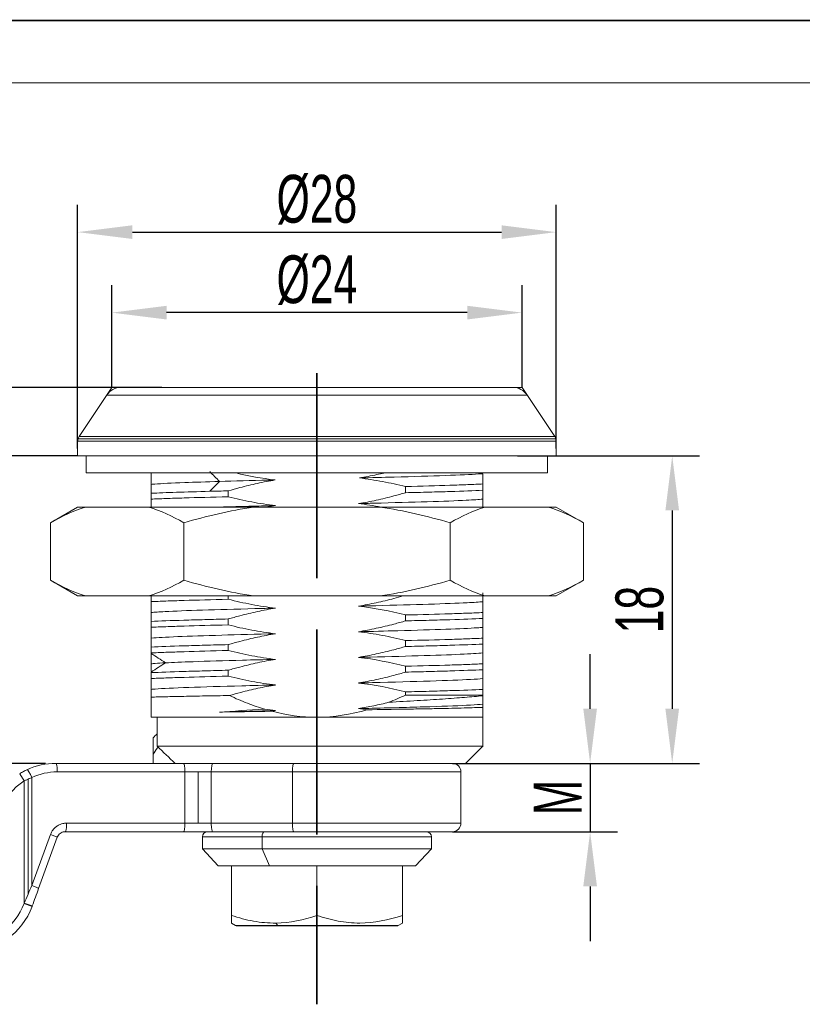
# Model space of a CAD drawing. Header units: inches. Extents: x 186244 to 186461, y 128592 to 128745.
# Tile 3 of 5: x 186302 to 186348, y 128688 to 128745. Entities that reach past the tile are written whole.
import ezdxf

# ---------------------------------------------------------------- set-up
doc = ezdxf.new("R2010")
doc.units = ezdxf.units.IN
doc.linetypes.add('ACAD_ISO02W100', pattern=[15, 12, -3])
for name, color, linetype, lineweight in [('1', 7, 'Continuous', 18), ('实线层', 7, 'Continuous', 25), ('尺寸线层', 3, 'Continuous', 18), ('粗实线层', 7, 'Continuous', 35)]:
    doc.layers.add(name, color=color, linetype=linetype, lineweight=lineweight)
doc.styles.add('标准', font='txt', dxfattribs={"width": 0.667})
doc.dimstyles.new('对齐', dxfattribs={"dimtxt": 3, "dimasz": 2.5, "dimexe": 1.25, "dimexo": 0.625, "dimtad": 1, "dimdsep": 46, "dimtxsty": '标准', "dimcen": 2.5, "dimclrd": 3, "dimclre": 3, "dimclrt": 3, "dimadec": 0, "dimazin": 0, "dimtfac": 1, "dimtmove": 0, "dimatfit": 3, "dimfxl": 1, "dimarcsym": 0})
doc.dimstyles.new('标准', dxfattribs={"dimscale": 0.8, "dimtxt": 3.5, "dimasz": 4, "dimexe": 2, "dimexo": 0, "dimtad": 1, "dimdec": 1, "dimdsep": 46, "dimtxsty": '标准', "dimblk": '_CAXARROW', "dimcen": 0, "dimdle": 8, "dimazin": 2, "dimtfac": 0.707107, "dimtmove": 0, "dimatfit": 3, "dimfxl": 1, "dimtolj": 1, "dimarcsym": 1})

# ---------------------------------------------------------------- blocks, each defined once
blk = doc.blocks.new('_CAXARROW')
blk.add_hatch(color=0).paths.add_polyline_path([(0, 0), (-1, 0.125), (-1, -0.125)], flags=0)
blk = doc.blocks.new('*D10')
at = {"layer": 'Defpoints', "color": 0, "transparency": 16777216}
for p in [(186333.301, 128732.848), (186305.301, 128720.181), (186333.301, 128720.181)]:
    blk.add_point(p, dxfattribs=at)
at = {"layer": '尺寸线层', "color": 0, "linetype": 'Continuous', "lineweight": -2, "transparency": 16777216}
for p, q in [((186305.301, 128720.181), (186305.301, 128734.448)), ((186333.301, 128720.181), (186333.301, 128734.448)), ((186308.501, 128732.848), (186330.101, 128732.848))]:
    blk.add_line(p, q, dxfattribs=at)
at = {"layer": '尺寸线层', "color": 0, "lineweight": -2, "transparency": 16777216, "xscale": 3.2, "yscale": 3.2, "zscale": 3.2, "rotation": 180}
blk.add_blockref('_CAXARROW', (186305.301, 128732.848), dxfattribs=at)
at = {"layer": '尺寸线层', "color": 0, "lineweight": -2, "transparency": 16777216, "xscale": 3.2, "yscale": 3.2, "zscale": 3.2}
blk.add_blockref('_CAXARROW', (186333.301, 128732.848), dxfattribs=at)
at = {"layer": '尺寸线层', "color": 0, "transparency": 16777216, "insert": (186319.301, 128734.748), "char_height": 2.8, "width": 8.83928, "attachment_point": 5, "style": '标准'}
blk.add_mtext('\\A1;%%C28', dxfattribs=at)
blk = doc.blocks.new('*D11')
at = {"layer": 'Defpoints', "color": 0, "transparency": 16777216}
for p in [(186307.301, 128728.137), (186307.301, 128723.757), (186331.301, 128723.757)]:
    blk.add_point(p, dxfattribs=at)
at = {"layer": '尺寸线层', "color": 0, "linetype": 'Continuous', "lineweight": -2, "transparency": 16777216}
for p, q in [((186307.301, 128723.757), (186307.301, 128729.737)), ((186331.301, 128723.757), (186331.301, 128729.737)), ((186328.101, 128728.137), (186310.501, 128728.137))]:
    blk.add_line(p, q, dxfattribs=at)
at = {"layer": '尺寸线层', "color": 0, "lineweight": -2, "transparency": 16777216, "xscale": 3.2, "yscale": 3.2, "zscale": 3.2, "rotation": 180}
blk.add_blockref('_CAXARROW', (186307.301, 128728.137), dxfattribs=at)
at = {"layer": '尺寸线层', "color": 0, "lineweight": -2, "transparency": 16777216, "xscale": 3.2, "yscale": 3.2, "zscale": 3.2}
blk.add_blockref('_CAXARROW', (186331.301, 128728.137), dxfattribs=at)
at = {"layer": '尺寸线层', "color": 0, "transparency": 16777216, "insert": (186319.301, 128730.037), "char_height": 2.8, "width": 8.96448, "attachment_point": 5, "style": '标准'}
blk.add_mtext('\\A1;%%C24', dxfattribs=at)
blk = doc.blocks.new('*D12')
at = {"layer": 'Defpoints', "color": 0, "transparency": 16777216}
for p in [(186305.301, 128719.757), (186286.826, 128694.757), (186289.339, 128694.757)]:
    blk.add_point(p, dxfattribs=at)
at = {"layer": '尺寸线层', "color": 0, "linetype": 'Continuous', "lineweight": -2, "transparency": 16777216}
for p, q in [((186305.301, 128719.757), (186287.739, 128719.757)), ((186289.339, 128716.557), (186289.339, 128697.957)), ((186286.826, 128694.757), (186290.939, 128694.757))]:
    blk.add_line(p, q, dxfattribs=at)
at = {"layer": '尺寸线层', "color": 0, "lineweight": -2, "transparency": 16777216, "xscale": 3.2, "yscale": 3.2, "zscale": 3.2}
for p, rotation in [((186289.339, 128719.757), 90), ((186289.339, 128694.757), 270)]:
    blk.add_blockref('_CAXARROW', p, dxfattribs=dict(at, rotation=rotation))
at = {"layer": '尺寸线层', "color": 0, "transparency": 16777216, "insert": (186287.439, 128707.257), "char_height": 2.8, "width": 5.6, "attachment_point": 5, "rotation": 90, "style": '标准'}
blk.add_mtext('\\A1;H', dxfattribs=at)
blk = doc.blocks.new('*D13')
at = {"color": 0, "linetype": 'Continuous', "lineweight": -2, "transparency": 16777216}
for p, q in [((186331.045, 128719.757), (186341.69, 128719.757)), ((186340.09, 128716.557), (186340.09, 128704.957)), ((186328.001, 128701.757), (186341.69, 128701.757))]:
    blk.add_line(p, q, dxfattribs=at)
at = {"layer": 'Defpoints', "color": 0, "transparency": 16777216}
for p in [(186331.045, 128719.757), (186328.001, 128701.757), (186340.09, 128701.757)]:
    blk.add_point(p, dxfattribs=at)
at = {"color": 0, "lineweight": -2, "transparency": 16777216, "xscale": 3.2, "yscale": 3.2, "zscale": 3.2}
for p, rotation in [((186340.09, 128719.757), 90), ((186340.09, 128701.757), 270)]:
    blk.add_blockref('_CAXARROW', p, dxfattribs=dict(at, rotation=rotation))
at = {"color": 0, "transparency": 16777216, "insert": (186338.19, 128710.757), "char_height": 2.8, "width": 5.6, "attachment_point": 5, "rotation": 90, "style": '标准'}
blk.add_mtext('\\A1;18', dxfattribs=at)
blk = doc.blocks.new('*D14')
at = {"layer": 'Defpoints', "color": 0, "transparency": 16777216}
for p in [(186289.339, 128723.757), (186310.221, 128723.757), (186301.387, 128719.757)]:
    blk.add_point(p, dxfattribs=at)
at = {"layer": '尺寸线层', "color": 0, "linetype": 'Continuous', "lineweight": -2, "transparency": 16777216}
for p, q in [((186289.339, 128726.957), (186289.339, 128730.157)), ((186310.221, 128723.757), (186287.739, 128723.757)), ((186289.339, 128719.757), (186289.339, 128723.757)), ((186301.387, 128719.757), (186287.739, 128719.757)), ((186289.339, 128716.557), (186289.339, 128713.357))]:
    blk.add_line(p, q, dxfattribs=at)
at = {"layer": '尺寸线层', "color": 0, "lineweight": -2, "transparency": 16777216, "xscale": 3.2, "yscale": 3.2, "zscale": 3.2}
for p, rotation in [((186289.339, 128723.757), 270), ((186289.339, 128719.757), 90)]:
    blk.add_blockref('_CAXARROW', p, dxfattribs=dict(at, rotation=rotation))
at = {"layer": '尺寸线层', "color": 0, "transparency": 16777216, "insert": (186287.439, 128721.757), "char_height": 2.8, "width": 5.6, "attachment_point": 5, "rotation": 90, "style": '标准'}
blk.add_mtext('\\A1;4', dxfattribs=at)
blk = doc.blocks.new('*D18')
at = {"color": 0, "linetype": 'Continuous', "lineweight": -2, "transparency": 16777216}
for p, q in [((186335.287, 128704.957), (186335.287, 128708.157)), ((186327.226, 128701.757), (186336.887, 128701.757)), ((186335.287, 128701.757), (186335.287, 128697.757)), ((186327.226, 128697.757), (186336.887, 128697.757)), ((186335.287, 128694.557), (186335.287, 128691.357))]:
    blk.add_line(p, q, dxfattribs=at)
at = {"layer": 'Defpoints', "color": 0, "transparency": 16777216}
for p in [(186327.226, 128701.757), (186327.226, 128697.757), (186335.287, 128697.757)]:
    blk.add_point(p, dxfattribs=at)
at = {"color": 0, "lineweight": -2, "transparency": 16777216, "xscale": 3.2, "yscale": 3.2, "zscale": 3.2}
for p, rotation in [((186335.287, 128701.757), 270), ((186335.287, 128697.757), 90)]:
    blk.add_blockref('_CAXARROW', p, dxfattribs=dict(at, rotation=rotation))
at = {"color": 0, "transparency": 16777216, "insert": (186333.387, 128699.757), "char_height": 2.8, "width": 4.9, "attachment_point": 5, "rotation": 90, "style": '标准'}
blk.add_mtext('\\A1;M', dxfattribs=at)
blk = doc.blocks.new('*D20')
at = {"layer": 'Defpoints', "color": 0, "transparency": 16777216}
for p in [(186304.036, 128701.757), (186293.807, 128694.757), (186297.433, 128694.757)]:
    blk.add_point(p, dxfattribs=at)
at = {"layer": '尺寸线层', "color": 3, "linetype": 'Continuous', "lineweight": -2, "transparency": 16777216}
for p, q in [((186303.411, 128701.757), (186292.557, 128701.757)), ((186293.807, 128699.257), (186293.807, 128697.257)), ((186296.808, 128694.757), (186292.557, 128694.757))]:
    blk.add_line(p, q, dxfattribs=at)
at = {"layer": '尺寸线层', "color": 3, "transparency": 16777216}
for points in [[(186293.39, 128699.257), (186294.224, 128699.257), (186293.807, 128701.757)], [(186293.39, 128697.257), (186294.224, 128697.257), (186293.807, 128694.757)]]:
    blk.add_solid(points, dxfattribs=at)
at = {"layer": '尺寸线层', "color": 3, "transparency": 16777216, "insert": (186291.682, 128698.257), "char_height": 3, "attachment_point": 5, "rotation": 90, "style": '标准'}
blk.add_mtext('BH', dxfattribs=at)

msp = doc.modelspace()

# ---------------------------------------------------------------- linework, layer by layer
at = {"color": 7, "linetype": 'Continuous', "lineweight": 13}
msp.add_lwpolyline([(186244.176, 128745.235, 0.095, 0.095, 0), (186461.288, 128745.235, 0.095, 0.095, 0)], format="xyseb", dxfattribs=at)
at = {"layer": '1', "linetype": 'Continuous'}
for p, q in [((186307.301, 128723.757), (186305.385, 128720.883)), ((186307.301, 128723.757), (186331.301, 128723.757)), ((186331.301, 128723.757), (186333.217, 128720.883)), ((186305.301, 128720.606), (186305.301, 128719.757)), ((186333.301, 128720.606), (186333.301, 128719.757)), ((186333.301, 128719.757), (186305.301, 128719.757)), ((186305.801, 128719.757), (186305.801, 128718.757)), ((186332.801, 128719.757), (186332.801, 128718.757)), ((186332.801, 128718.757), (186305.801, 128718.757)), ((186309.601, 128718.757), (186309.601, 128718.721)), ((186309.601, 128718.722), (186309.601, 128718.086)), ((186329.001, 128718.712), (186329.001, 128718.111)), ((186309.601, 128718.085), (186309.601, 128717.566)), ((186329.001, 128718.112), (186329.001, 128717.737)), ((186309.601, 128717.567), (186309.601, 128717.221)), ((186314.114, 128717.707), (186314.114, 128717.362)), ((186324.489, 128717.954), (186324.489, 128717.596)), ((186329.001, 128717.737), (186329.001, 128717.218)), ((186309.601, 128717.221), (186309.601, 128716.75)), ((186329.001, 128717.218), (186329.001, 128716.769)), ((186305.301, 128716.757), (186303.713, 128715.84)), ((186305.301, 128716.757), (186305.756, 128716.757)), ((186309.464, 128716.757), (186305.756, 128716.757)), ((186309.464, 128716.757), (186315.593, 128716.757)), ((186323.009, 128716.757), (186315.593, 128716.757)), ((186323.009, 128716.757), (186329.138, 128716.757)), ((186332.846, 128716.757), (186329.138, 128716.757)), ((186333.301, 128716.757), (186332.846, 128716.757)), ((186334.89, 128715.84), (186333.301, 128716.757)), ((186303.713, 128715.84), (186303.713, 128712.474)), ((186311.507, 128715.84), (186311.507, 128712.474)), ((186327.095, 128715.84), (186327.095, 128712.474)), ((186334.89, 128715.84), (186334.89, 128712.474)), ((186303.713, 128712.474), (186305.301, 128711.557)), ((186333.301, 128711.557), (186334.89, 128712.474)), ((186329.001, 128711.737), (186329.001, 128711.218)), ((186305.756, 128711.557), (186305.301, 128711.557)), ((186309.464, 128711.557), (186305.756, 128711.557)), ((186309.464, 128711.557), (186315.593, 128711.557)), ((186309.601, 128711.557), (186309.601, 128711.221)), ((186309.601, 128711.221), (186309.601, 128710.586)), ((186314.114, 128711.557), (186314.114, 128711.362)), ((186323.009, 128711.557), (186315.593, 128711.557)), ((186323.009, 128711.557), (186329.138, 128711.557)), ((186329.001, 128711.218), (186329.001, 128710.582)), ((186332.846, 128711.557), (186329.138, 128711.557)), ((186332.846, 128711.557), (186333.301, 128711.557)), ((186309.601, 128710.585), (186309.601, 128710.067)), ((186329.001, 128710.582), (186329.001, 128710.237)), ((186309.601, 128710.067), (186309.601, 128709.721)), ((186314.114, 128710.207), (186314.114, 128709.862)), ((186324.489, 128710.442), (186324.489, 128710.096)), ((186329.001, 128710.237), (186329.001, 128709.718)), ((186309.601, 128709.722), (186309.601, 128709.085)), ((186329.001, 128709.718), (186329.001, 128709.082)), ((186309.601, 128709.085), (186309.601, 128708.567)), ((186324.489, 128708.942), (186324.489, 128708.596)), ((186329.001, 128709.082), (186329.001, 128708.737)), ((186309.601, 128708.567), (186309.601, 128708.221)), ((186309.601, 128708.22), (186309.601, 128708.189)), ((186314.114, 128708.707), (186314.114, 128708.362)), ((186329.001, 128708.737), (186329.001, 128708.218)), ((186329.001, 128708.218), (186329.001, 128707.582)), ((186309.601, 128708.142), (186309.601, 128707.586)), ((186309.601, 128707.585), (186309.601, 128707.144)), ((186309.601, 128707.095), (186309.601, 128707.068)), ((186309.601, 128707.067), (186309.601, 128706.721)), ((186314.114, 128707.207), (186314.114, 128706.862)), ((186324.489, 128707.442), (186324.489, 128707.096)), ((186329.001, 128707.582), (186329.001, 128707.237)), ((186329.001, 128707.237), (186329.001, 128706.719)), ((186309.601, 128706.722), (186309.601, 128706.086)), ((186329.001, 128706.718), (186329.001, 128706.082)), ((186309.601, 128706.085), (186309.601, 128705.633)), ((186324.489, 128705.942), (186324.489, 128705.757)), ((186329.001, 128706.082), (186329.001, 128705.757)), ((186309.601, 128705.633), (186309.601, 128704.457)), ((186324.489, 128705.757), (186329.001, 128705.757)), ((186329.001, 128705.757), (186329.001, 128705.714)), ((186329.001, 128705.714), (186329.001, 128705.219)), ((186329.001, 128705.218), (186329.001, 128705.035)), ((186329.001, 128705.036), (186329.001, 128704.457)), ((186309.956, 128704.457), (186309.601, 128704.457)), ((186309.956, 128704.457), (186309.956, 128702.757)), ((186309.956, 128704.457), (186319.301, 128704.457)), ((186319.301, 128704.457), (186329.001, 128704.457)), ((186329.001, 128702.715), (186329.001, 128704.457)), ((186309.726, 128703.257), (186309.726, 128702.257)), ((186328.001, 128701.757), (186329.001, 128702.757)), ((186309.726, 128701.757), (186309.726, 128702.257)), ((186311.503, 128701.757), (186304.027, 128701.757)), ((186313.199, 128701.757), (186311.503, 128701.757)), ((186314.521, 128701.757), (186313.199, 128701.757)), ((186328.001, 128701.757), (186313.2, 128701.757)), ((186327.726, 128698.257), (186327.726, 128701.257)), ((186302.174, 128700.726), (186301.909, 128701.151)), ((186303.016, 128694.434), (186304.106, 128697.428)), ((186304.576, 128697.757), (186311.503, 128697.757)), ((186311.503, 128697.757), (186313.199, 128697.757)), ((186312.601, 128697.457), (186312.601, 128696.757)), ((186313.199, 128697.757), (186317.951, 128697.757)), ((186317.951, 128697.757), (186327.226, 128697.757)), ((186326.001, 128696.757), (186326.001, 128697.457)), ((186312.601, 128696.757), (186313.528, 128695.757)), ((186312.601, 128696.757), (186316.089, 128696.757)), ((186326.001, 128696.757), (186316.089, 128696.757)), ((186325.075, 128695.757), (186326.001, 128696.757)), ((186314.301, 128695.757), (186313.528, 128695.757)), ((186314.301, 128692.857), (186314.301, 128695.757)), ((186316.533, 128695.757), (186314.301, 128695.757)), ((186319.301, 128695.757), (186316.533, 128695.757)), ((186319.301, 128692.857), (186319.301, 128695.757)), ((186324.301, 128695.757), (186319.301, 128695.757)), ((186324.301, 128692.857), (186324.301, 128695.757)), ((186325.075, 128695.757), (186324.301, 128695.757)), ((186302.645, 128693.413), (186302.175, 128693.584)), ((186302.644, 128693.41), (186302.636, 128693.389)), ((186314.301, 128692.857), (186314.301, 128692.41)), ((186324.301, 128692.857), (186324.301, 128692.41)), ((186314.301, 128692.41), (186314.544, 128692.27)), ((186314.594, 128692.257), (186317.044, 128692.257)), ((186324.009, 128692.257), (186317.044, 128692.257)), ((186324.059, 128692.27), (186324.301, 128692.41))]:
    msp.add_line(p, q, dxfattribs=at)
at = {"layer": '1', "linetype": 'Continuous', "lineweight": 5}
for p, q in [((186307.004, 128723.312), (186331.598, 128723.312)), ((186333.217, 128720.883), (186305.385, 128720.883)), ((186333.301, 128720.606), (186305.301, 128720.606)), ((186333.278, 128720.757), (186305.325, 128720.757)), ((186311.578, 128701.257), (186304.101, 128701.257)), ((186311.578, 128698.257), (186311.578, 128701.257)), ((186313.12, 128701.257), (186311.578, 128701.257)), ((186312.349, 128701.257), (186312.349, 128698.257)), ((186313.12, 128701.257), (186313.12, 128698.257)), ((186317.871, 128701.257), (186313.12, 128701.257)), ((186317.871, 128698.257), (186317.871, 128701.257)), ((186327.726, 128701.257), (186317.871, 128701.257)), ((186302.174, 128693.581), (186302.174, 128700.726)), ((186302.399, 128700.835), (186302.399, 128694.096)), ((186302.621, 128700.929), (186302.621, 128694.605)), ((186304.651, 128698.257), (186311.578, 128698.257)), ((186311.578, 128698.257), (186313.12, 128698.257)), ((186313.12, 128698.257), (186317.871, 128698.257)), ((186317.871, 128698.257), (186327.726, 128698.257)), ((186303.711, 128697.599), (186302.621, 128694.605)), ((186316.089, 128697.457), (186312.601, 128697.457)), ((186316.089, 128697.457), (186326.001, 128697.457)), ((186316.089, 128696.757), (186316.089, 128697.457)), ((186316.089, 128696.757), (186316.533, 128695.757)), ((186302.174, 128693.581), (186302.166, 128693.56)), ((186302.166, 128693.56), (186302.636, 128693.389)), ((186314.544, 128692.27), (186317.02, 128692.27)), ((186316.903, 128692.411), (186317.02, 128692.27)), ((186324.059, 128692.27), (186317.02, 128692.27))]:
    msp.add_line(p, q, dxfattribs=at)
at = {"layer": '1', "linetype": 'Continuous'}
for centre, radius, start, end in [((186307.836, 128722.757), 1, 90, 146.30993), ((186330.766, 128722.757), 1, 33.69007, 90), ((186305.801, 128720.606), 0.5, 146.30993, 180), ((186332.801, 128720.606), 0.5, 0, 33.69007), ((186327.226, 128701.257), 0.5, 0, 90), ((186327.226, 128698.257), 0.5, 270, 0), ((186312.901, 128697.457), 0.3, 90, 180), ((186325.701, 128697.457), 0.3, 0, 90), ((186298.877, 128694.757), 4, 270, 340), ((186314.594, 128692.357), 0.1, 240, 270), ((186324.009, 128692.357), 0.1, 270, 300)]:
    msp.add_arc(centre, radius, start, end, dxfattribs=at)
at = {"layer": '1', "linetype": 'Continuous', "lineweight": 5}
for centre, start, end in [((186304.027, 128697.757), 121.96353, 160), ((186298.877, 128694.757), 270.00061, 340)]:
    msp.add_arc(centre, 3.5, start, end, dxfattribs=at)
at = {"layer": '1', "linetype": 'Continuous'}
for centre, major_axis, ratio, start_param, end_param in [((186304.101, 128697.683), (0, -3.574), 0.988828, 3.141547, 3.573677), ((186303.636, 128697.599), (0.47, -0.171), 0.05149, 0, 1.430261), ((186302.547, 128694.605), (-0.47, 0.171), 0.051406, 3.141594, 4.571858), ((186302.649, 128693.412), (-7.225, -19.852), 0.000201, 4.660961, 4.712557)]:
    msp.add_ellipse(centre, major_axis=major_axis, ratio=ratio, start_param=start_param, end_param=end_param, dxfattribs=at)
at = {"layer": '1', "linetype": 'Continuous', "lineweight": 5}
for centre, major_axis, ratio, start_param, end_param in [((186311.503, 128701.257), (0, -0.5), 0.149063, 1.570798, 3.141593), ((186313.199, 128701.257), (0, 0.5), 0.159356, 0, 1.570796), ((186317.951, 128701.257), (0, -0.5), 0.159356, 3.141593, 4.712389), ((186311.503, 128698.257), (0, -0.5), 0.149063, 0, 1.570796), ((186313.199, 128698.257), (0, 0.5), 0.159356, 1.570796, 3.141593), ((186317.951, 128698.257), (0, -0.5), 0.159356, 4.712389, 6.283185), ((186316.233, 128697.457), (0, 0.3), 0.479426, 0, 1.570796), ((186317.044, 128692.357), (0, -0.1), 0.479426, 5.759587, 6.283185)]:
    msp.add_ellipse(centre, major_axis=major_axis, ratio=ratio, start_param=start_param, end_param=end_param, dxfattribs=at)
for points in [[(186313.599, 128718.257), (186313.409, 128718.45), (186313.219, 128718.642), (186313.029, 128718.834)], [(186313.029, 128717.68), (186313.219, 128717.872), (186313.409, 128718.064), (186313.599, 128718.257)], [(186310.441, 128707.642), (186310.161, 128707.825), (186309.881, 128708.007), (186309.601, 128708.189)], [(186309.601, 128707.095), (186309.881, 128707.277), (186310.161, 128707.459), (186310.441, 128707.642)], [(186302.621, 128700.929), (186302.5, 128701.194), (186302.383, 128701.384), (186302.339, 128701.383)], [(186302.621, 128694.605), (186302.472, 128694.264), (186302.323, 128693.923), (186302.174, 128693.581)]]:
    msp.add_open_spline(points, degree=3, dxfattribs=at)
at = {"layer": '1', "linetype": 'Continuous'}
for points in [[(186316.861, 128718.343), (186316.082, 128718.435), (186315.31, 128718.577), (186314.547, 128718.757)], [(186314.114, 128717.707), (186313.739, 128717.698), (186313.378, 128717.689), (186313.029, 128717.68)], [(186316.427, 128716.765), (186316.574, 128716.793), (186316.722, 128716.819), (186316.87, 128716.843)], [(186321.732, 128716.96), (186322.176, 128716.908), (186322.618, 128716.84), (186323.058, 128716.758)], [(186303.713, 128715.84), (186304.384, 128716.228), (186305.064, 128716.546), (186305.756, 128716.757)], [(186309.464, 128716.757), (186310.155, 128716.546), (186310.835, 128716.228), (186311.507, 128715.84)], [(186311.507, 128715.84), (186312.85, 128716.228), (186314.21, 128716.546), (186315.593, 128716.757)], [(186323.009, 128716.757), (186324.392, 128716.546), (186325.752, 128716.228), (186327.095, 128715.84)], [(186327.095, 128715.84), (186327.767, 128716.228), (186328.447, 128716.546), (186329.138, 128716.757)], [(186332.846, 128716.757), (186333.538, 128716.546), (186334.218, 128716.228), (186334.89, 128715.84)], [(186303.713, 128712.474), (186304.384, 128712.086), (186305.064, 128711.769), (186305.756, 128711.557)], [(186309.464, 128711.557), (186310.155, 128711.769), (186310.835, 128712.086), (186311.507, 128712.474)], [(186311.507, 128712.474), (186312.85, 128712.086), (186314.21, 128711.769), (186315.593, 128711.557)], [(186323.009, 128711.557), (186324.392, 128711.769), (186325.752, 128712.086), (186327.095, 128712.474)], [(186327.095, 128712.474), (186327.767, 128712.086), (186328.447, 128711.769), (186329.138, 128711.557)], [(186332.846, 128711.557), (186333.538, 128711.769), (186334.218, 128712.086), (186334.89, 128712.474)], [(186321.732, 128710.96), (186322.662, 128710.852), (186323.581, 128710.671), (186324.488, 128710.442)], [(186321.732, 128707.96), (186322.662, 128707.852), (186323.581, 128707.671), (186324.488, 128707.442)], [(186321.732, 128706.46), (186322.662, 128706.352), (186323.581, 128706.171), (186324.488, 128705.941)], [(186314.179, 128705.726), (186314.542, 128705.557), (186315.249, 128705.255), (186315.919, 128705.025), (186316.244, 128704.927)], [(186323.51, 128705.331), (186323.67, 128705.394), (186323.992, 128705.529), (186324.322, 128705.678), (186324.489, 128705.757)], [(186313.599, 128704.757), (186314.392, 128704.814), (186315.287, 128704.871), (186316.244, 128704.927)], [(186316.87, 128704.844), (186316.661, 128704.868), (186316.452, 128704.896), (186316.244, 128704.928)], [(186316.666, 128704.808), (186316.734, 128704.82), (186316.802, 128704.832), (186316.87, 128704.843)], [(186316.666, 128704.809), (186317.529, 128704.582), (186318.407, 128704.457), (186319.301, 128704.457)], [(186319.301, 128704.457), (186320.303, 128704.457), (186321.282, 128704.614), (186322.243, 128704.893)], [(186321.732, 128704.96), (186321.903, 128704.94), (186322.073, 128704.918), (186322.243, 128704.893)], [(186309.925, 128703.464), (186309.851, 128703.403), (186309.784, 128703.333), (186309.726, 128703.257)], [(186310.999, 128701.757), (186310.65, 128702.089), (186310.303, 128702.423), (186309.956, 128702.757)], [(186304.027, 128701.757), (186303.445, 128701.757), (186302.863, 128701.628), (186302.335, 128701.382)], [(186302.335, 128701.382), (186302.336, 128701.382), (186302.338, 128701.383), (186302.339, 128701.383)], [(186302.621, 128700.929), (186302.571, 128700.909), (186302.472, 128700.869), (186302.323, 128700.801), (186302.224, 128700.752), (186302.174, 128700.726)], [(186319.301, 128692.857), (186318.518, 128692.596), (186317.721, 128692.424), (186316.903, 128692.411)]]:
    msp.add_open_spline(points, degree=3, dxfattribs=at)
for points, knots in [([(186323.221, 128718.751), (186323.084, 128718.718), (186322.946, 128718.687), (186322.469, 128718.584), (186322.127, 128718.518), (186321.784, 128718.462)], [0, 0, 0, 0, 0.423319, 0.423319, 1.466472, 1.466472, 1.466472, 1.466472]), ([(186321.784, 128718.462), (186322.484, 128718.479), (186324.355, 128718.526), (186326.984, 128718.604), (186328.453, 128718.67), (186328.929, 128718.706), (186329.001, 128718.712)], [0, 0, 0, 0, 1.489489, 4.08636, 6.683231, 7.22191, 7.22191, 7.22191, 7.22191]), ([(186309.601, 128718.085), (186309.665, 128718.092), (186310.078, 128718.127), (186311.257, 128718.184), (186312.839, 128718.235), (186313.599, 128718.257)], [0, 0, 0, 0, 0.441806, 2.45414, 4.002054, 4.002054, 4.002054, 4.002054]), ([(186313.599, 128718.257), (186314.473, 128718.282), (186315.569, 128718.311), (186316.727, 128718.34), (186316.861, 128718.343)], [0, 0, 0, 0, 2.887561, 3.26295, 3.26295, 3.26295, 3.26295]), ([(186314.114, 128717.707), (186314.339, 128717.773), (186314.565, 128717.836), (186315.133, 128717.986), (186315.476, 128718.069), (186316.165, 128718.219), (186316.512, 128718.286), (186316.861, 128718.343)], [0, 0, 0, 0, 0.703877, 0.703877, 1.761573, 1.761573, 2.821609, 2.821609, 2.821609, 2.821609]), ([(186321.784, 128718.461), (186322.239, 128718.408), (186322.692, 128718.337), (186323.367, 128718.209), (186323.592, 128718.163), (186324.042, 128718.063), (186324.265, 128718.01), (186324.489, 128717.954)], [0, 0, 0, 0, 1.37408, 1.37408, 2.063567, 2.063567, 2.75367, 2.75367, 2.75367, 2.75367]), ([(186329.001, 128718.111), (186328.745, 128718.098), (186328.455, 128718.084), (186327.811, 128718.058), (186327.453, 128718.045), (186326.308, 128718.005), (186325.448, 128717.98), (186324.489, 128717.954)], [0, 0, 0, 0, 1.128841, 1.128841, 2.257683, 2.257683, 4.515366, 4.515366, 4.515366, 4.515366]), ([(186313.029, 128717.68), (186312.313, 128717.66), (186311.666, 128717.642), (186310.507, 128717.604), (186310.012, 128717.585), (186309.601, 128717.566)], [0, 0, 0, 0, 1.714877, 1.714877, 3.429754, 3.429754, 3.429754, 3.429754]), ([(186324.488, 128717.597), (186324.263, 128717.531), (186324.036, 128717.468), (186323.466, 128717.318), (186323.122, 128717.234), (186322.43, 128717.084), (186322.082, 128717.018), (186321.732, 128716.961)], [0, 0, 0, 0, 0.706068, 0.706068, 1.767098, 1.767098, 2.830526, 2.830526, 2.830526, 2.830526]), ([(186324.489, 128717.597), (186324.968, 128717.609), (186325.425, 128717.62), (186326.293, 128717.643), (186326.706, 128717.655), (186327.849, 128717.691), (186328.488, 128717.713), (186329.001, 128717.737)], [0, 0, 0, 0, 1.128691, 1.128691, 2.257382, 2.257382, 4.514765, 4.514765, 4.514765, 4.514765]), ([(186309.601, 128717.221), (186309.858, 128717.233), (186310.147, 128717.245), (186310.792, 128717.269), (186311.149, 128717.28), (186312.294, 128717.315), (186313.154, 128717.339), (186314.114, 128717.362)], [0, 0, 0, 0, 1.128694, 1.128694, 2.257387, 2.257387, 4.514775, 4.514775, 4.514775, 4.514775]), ([(186313.6, 128716.757), (186314.216, 128716.775), (186315.282, 128716.804), (186316.43, 128716.832), (186316.87, 128716.843)], [0, 0, 0, 0, 2.036403, 3.270832, 3.270832, 3.270832, 3.270832]), ([(186316.87, 128716.843), (186316.407, 128716.898), (186315.945, 128716.97), (186315.256, 128717.1), (186315.027, 128717.148), (186314.569, 128717.25), (186314.341, 128717.305), (186314.114, 128717.362)], [0, 0, 0, 0, 1.40041, 1.40041, 2.103251, 2.103251, 2.806744, 2.806744, 2.806744, 2.806744]), ([(186321.732, 128716.96), (186322.04, 128716.968), (186323.498, 128717.004), (186325.9, 128717.069), (186328.019, 128717.148), (186328.788, 128717.197), (186329.001, 128717.218)], [0, 0, 0, 0, 0.641127, 3.075104, 5.509082, 7.273956, 7.273956, 7.273956, 7.273956]), ([(186309.601, 128711.221), (186309.858, 128711.233), (186310.147, 128711.245), (186310.792, 128711.269), (186311.149, 128711.28), (186312.294, 128711.315), (186313.154, 128711.339), (186314.114, 128711.362)], [0, 0, 0, 0, 1.128694, 1.128694, 2.257388, 2.257388, 4.514775, 4.514775, 4.514775, 4.514775]), ([(186316.87, 128710.843), (186316.407, 128710.898), (186315.945, 128710.97), (186315.256, 128711.1), (186315.027, 128711.148), (186314.569, 128711.25), (186314.341, 128711.305), (186314.114, 128711.362)], [0, 0, 0, 0, 1.400409, 1.400409, 2.103252, 2.103252, 2.806744, 2.806744, 2.806744, 2.806744]), ([(186324.337, 128711.553), (186324.161, 128711.503), (186323.985, 128711.454), (186323.466, 128711.317), (186323.122, 128711.234), (186322.43, 128711.084), (186322.082, 128711.018), (186321.732, 128710.961)], [0, 0, 0, 0, 0.547998, 0.547998, 1.609024, 1.609024, 2.672448, 2.672448, 2.672448, 2.672448]), ([(186321.732, 128710.96), (186322.073, 128710.969), (186323.563, 128711.006), (186325.981, 128711.072), (186328.051, 128711.149), (186328.797, 128711.198), (186329.001, 128711.218)], [0, 0, 0, 0, 0.711181, 3.14515, 5.579119, 7.273931, 7.273931, 7.273931, 7.273931]), ([(186309.601, 128710.585), (186309.789, 128710.604), (186310.49, 128710.651), (186312.465, 128710.727), (186314.913, 128710.794), (186316.463, 128710.833), (186316.87, 128710.843)], [0, 0, 0, 0, 1.55802, 3.991975, 6.425931, 7.27389, 7.27389, 7.27389, 7.27389]), ([(186314.114, 128710.207), (186314.34, 128710.273), (186314.566, 128710.336), (186315.136, 128710.486), (186315.48, 128710.569), (186316.172, 128710.719), (186316.52, 128710.786), (186316.87, 128710.843)], [0, 0, 0, 0, 0.706065, 0.706065, 1.767098, 1.767098, 2.830527, 2.830527, 2.830527, 2.830527]), ([(186329.001, 128710.582), (186328.745, 128710.57), (186328.455, 128710.559), (186327.811, 128710.535), (186327.453, 128710.523), (186326.308, 128710.488), (186325.448, 128710.465), (186324.489, 128710.441)], [0, 0, 0, 0, 1.128694, 1.128694, 2.257388, 2.257388, 4.514775, 4.514775, 4.514775, 4.514775]), ([(186314.114, 128710.207), (186313.634, 128710.195), (186313.177, 128710.183), (186312.31, 128710.16), (186311.896, 128710.149), (186310.753, 128710.113), (186310.114, 128710.09), (186309.601, 128710.067)], [0, 0, 0, 0, 1.128691, 1.128691, 2.257382, 2.257382, 4.514765, 4.514765, 4.514765, 4.514765]), ([(186324.489, 128710.096), (186324.263, 128710.031), (186324.036, 128709.968), (186323.466, 128709.818), (186323.122, 128709.735), (186322.43, 128709.585), (186322.082, 128709.518), (186321.732, 128709.461)], [0, 0, 0, 0, 0.706074, 0.706074, 1.767118, 1.767118, 2.830518, 2.830518, 2.830518, 2.830518]), ([(186324.489, 128710.096), (186324.968, 128710.108), (186325.425, 128710.12), (186326.293, 128710.144), (186326.706, 128710.155), (186327.849, 128710.19), (186328.488, 128710.214), (186329.001, 128710.237)], [0, 0, 0, 0, 1.128693, 1.128693, 2.257387, 2.257387, 4.514773, 4.514773, 4.514773, 4.514773]), ([(186309.601, 128709.722), (186309.858, 128709.733), (186310.147, 128709.745), (186310.792, 128709.769), (186311.149, 128709.781), (186312.294, 128709.816), (186313.154, 128709.838), (186314.114, 128709.862)], [0, 0, 0, 0, 1.128692, 1.128692, 2.257383, 2.257383, 4.514766, 4.514766, 4.514766, 4.514766]), ([(186309.601, 128709.085), (186309.61, 128709.086), (186309.919, 128709.116), (186310.974, 128709.174), (186313.567, 128709.259), (186315.753, 128709.316), (186316.87, 128709.343)], [0, 0, 0, 0, 0.077752, 2.511796, 4.945841, 7.274153, 7.274153, 7.274153, 7.274153]), ([(186316.87, 128709.343), (186316.407, 128709.398), (186315.945, 128709.47), (186315.256, 128709.601), (186315.027, 128709.648), (186314.569, 128709.75), (186314.341, 128709.805), (186314.114, 128709.862)], [0, 0, 0, 0, 1.400435, 1.400435, 2.103264, 2.103264, 2.806733, 2.806733, 2.806733, 2.806733]), ([(186314.114, 128708.707), (186314.34, 128708.773), (186314.566, 128708.836), (186315.136, 128708.986), (186315.48, 128709.069), (186316.172, 128709.219), (186316.52, 128709.286), (186316.87, 128709.343)], [0, 0, 0, 0, 0.706084, 0.706084, 1.76712, 1.76712, 2.830517, 2.830517, 2.830517, 2.830517]), ([(186321.732, 128709.46), (186322.531, 128709.48), (186324.437, 128709.529), (186327.006, 128709.606), (186328.447, 128709.672), (186328.912, 128709.709), (186329.001, 128709.718)], [0, 0, 0, 0, 1.664777, 4.09875, 6.532723, 7.273943, 7.273943, 7.273943, 7.273943]), ([(186321.732, 128709.46), (186322.196, 128709.406), (186322.657, 128709.334), (186323.346, 128709.203), (186323.575, 128709.156), (186324.033, 128709.054), (186324.261, 128708.999), (186324.489, 128708.942)], [0, 0, 0, 0, 1.400439, 1.400439, 2.103262, 2.103262, 2.806735, 2.806735, 2.806735, 2.806735]), ([(186329.001, 128709.082), (186328.745, 128709.07), (186328.455, 128709.059), (186327.811, 128709.035), (186327.453, 128709.023), (186326.308, 128708.988), (186325.448, 128708.965), (186324.489, 128708.942)], [0, 0, 0, 0, 1.128691, 1.128691, 2.257382, 2.257382, 4.514765, 4.514765, 4.514765, 4.514765]), ([(186314.114, 128708.707), (186313.634, 128708.695), (186313.177, 128708.684), (186312.31, 128708.66), (186311.896, 128708.648), (186310.753, 128708.613), (186310.114, 128708.59), (186309.601, 128708.567)], [0, 0, 0, 0, 1.128693, 1.128693, 2.257386, 2.257386, 4.514771, 4.514771, 4.514771, 4.514771]), ([(186309.601, 128708.222), (186309.858, 128708.234), (186310.147, 128708.245), (186310.792, 128708.269), (186311.149, 128708.28), (186312.294, 128708.316), (186313.154, 128708.339), (186314.114, 128708.362)], [0, 0, 0, 0, 1.128692, 1.128692, 2.257384, 2.257384, 4.514768, 4.514768, 4.514768, 4.514768]), ([(186316.87, 128707.843), (186316.407, 128707.898), (186315.945, 128707.97), (186315.256, 128708.101), (186315.027, 128708.148), (186314.569, 128708.25), (186314.341, 128708.304), (186314.114, 128708.362)], [0, 0, 0, 0, 1.400427, 1.400427, 2.103255, 2.103255, 2.80674, 2.80674, 2.80674, 2.80674]), ([(186324.488, 128708.597), (186324.263, 128708.531), (186324.036, 128708.468), (186323.466, 128708.318), (186323.122, 128708.234), (186322.43, 128708.084), (186322.082, 128708.018), (186321.732, 128707.961)], [0, 0, 0, 0, 0.70608, 0.70608, 1.767111, 1.767111, 2.830521, 2.830521, 2.830521, 2.830521]), ([(186321.732, 128707.96), (186321.821, 128707.963), (186323.073, 128707.994), (186325.357, 128708.053), (186327.803, 128708.137), (186328.734, 128708.192), (186329.001, 128708.218)], [0, 0, 0, 0, 0.184514, 2.618548, 5.052582, 7.274122, 7.274122, 7.274122, 7.274122]), ([(186324.489, 128708.597), (186324.968, 128708.608), (186325.425, 128708.62), (186326.293, 128708.643), (186326.706, 128708.655), (186327.849, 128708.691), (186328.488, 128708.713), (186329.001, 128708.737)], [0, 0, 0, 0, 1.128692, 1.128692, 2.257384, 2.257384, 4.514769, 4.514769, 4.514769, 4.514769]), ([(186309.601, 128707.585), (186309.67, 128707.592), (186309.894, 128707.611), (186310.207, 128707.63), (186310.441, 128707.642)], [0, 0, 0, 0, 0.3039737, 0.8415806, 0.8415806, 0.8415806, 0.8415806]), ([(186310.441, 128707.642), (186310.87, 128707.664), (186312.121, 128707.715), (186314.429, 128707.782), (186316.21, 128707.827), (186316.87, 128707.843)], [0, 0, 0, 0, 2.120054, 4.876186, 6.432709, 6.432709, 6.432709, 6.432709]), ([(186314.114, 128707.207), (186314.34, 128707.273), (186314.566, 128707.336), (186315.136, 128707.486), (186315.48, 128707.569), (186316.172, 128707.719), (186316.52, 128707.786), (186316.87, 128707.843)], [0, 0, 0, 0, 0.706065, 0.706065, 1.76711, 1.76711, 2.830522, 2.830522, 2.830522, 2.830522]), ([(186314.114, 128707.207), (186313.634, 128707.195), (186313.177, 128707.183), (186312.31, 128707.16), (186311.896, 128707.148), (186310.753, 128707.113), (186310.114, 128707.09), (186309.601, 128707.067)], [0, 0, 0, 0, 1.128693, 1.128693, 2.257386, 2.257386, 4.514771, 4.514771, 4.514771, 4.514771]), ([(186324.488, 128707.097), (186324.262, 128707.031), (186324.036, 128706.968), (186323.466, 128706.818), (186323.122, 128706.734), (186322.43, 128706.584), (186322.082, 128706.518), (186321.732, 128706.461)], [0, 0, 0, 0, 0.706066, 0.706066, 1.767092, 1.767092, 2.830522, 2.830522, 2.830522, 2.830522]), ([(186329.001, 128707.582), (186328.745, 128707.57), (186328.455, 128707.559), (186327.811, 128707.535), (186327.453, 128707.523), (186326.308, 128707.488), (186325.448, 128707.465), (186324.489, 128707.441)], [0, 0, 0, 0, 1.128693, 1.128693, 2.257385, 2.257385, 4.51477, 4.51477, 4.51477, 4.51477]), ([(186324.489, 128707.097), (186324.968, 128707.109), (186325.425, 128707.12), (186326.293, 128707.143), (186326.706, 128707.155), (186327.849, 128707.191), (186328.488, 128707.214), (186329.001, 128707.237)], [0, 0, 0, 0, 1.128691, 1.128691, 2.257382, 2.257382, 4.514764, 4.514764, 4.514764, 4.514764]), ([(186309.601, 128706.722), (186309.858, 128706.734), (186310.147, 128706.745), (186310.792, 128706.768), (186311.149, 128706.78), (186312.294, 128706.816), (186313.154, 128706.839), (186314.114, 128706.862)], [0, 0, 0, 0, 1.128691, 1.128691, 2.257381, 2.257381, 4.514762, 4.514762, 4.514762, 4.514762]), ([(186316.87, 128706.344), (186316.407, 128706.398), (186315.945, 128706.47), (186315.256, 128706.601), (186315.027, 128706.648), (186314.569, 128706.75), (186314.341, 128706.804), (186314.114, 128706.862)], [0, 0, 0, 0, 1.400423, 1.400423, 2.10325, 2.10325, 2.806733, 2.806733, 2.806733, 2.806733]), ([(186321.732, 128706.46), (186322.007, 128706.467), (186323.535, 128706.505), (186326.091, 128706.575), (186328.14, 128706.654), (186328.831, 128706.702), (186329, 128706.718)], [0, 0, 0, 0, 0.572019, 3.217874, 5.863728, 7.273629, 7.273629, 7.273629, 7.273629]), ([(186309.601, 128706.085), (186309.67, 128706.092), (186310.121, 128706.13), (186311.608, 128706.199), (186314.297, 128706.279), (186316.193, 128706.327), (186316.87, 128706.343)], [0, 0, 0, 0, 0.570916, 3.216921, 5.862926, 7.274042, 7.274042, 7.274042, 7.274042]), ([(186314.179, 128705.726), (186314.4, 128705.79), (186314.621, 128705.851), (186315.177, 128705.996), (186315.513, 128706.077), (186316.189, 128706.222), (186316.529, 128706.287), (186316.87, 128706.343)], [0, 0, 0, 0, 0.689107, 0.689107, 1.724605, 1.724605, 2.762318, 2.762318, 2.762318, 2.762318]), ([(186324.489, 128705.941), (186324.968, 128705.953), (186325.425, 128705.965), (186326.293, 128705.989), (186326.706, 128706.001), (186327.849, 128706.035), (186328.488, 128706.058), (186329.001, 128706.082)], [0, 0, 0, 0, 1.128693, 1.128693, 2.257386, 2.257386, 4.514772, 4.514772, 4.514772, 4.514772]), ([(186314.179, 128705.726), (186313.684, 128705.718), (186313.214, 128705.711), (186312.323, 128705.695), (186311.901, 128705.687), (186311.127, 128705.672), (186310.775, 128705.664), (186310.136, 128705.649), (186309.85, 128705.641), (186309.601, 128705.633)], [0, 0, 0, 0, 1.144706, 1.144706, 2.289411, 2.289411, 3.434117, 3.434117, 4.578823, 4.578823, 4.578823, 4.578823]), ([(186323.51, 128705.331), (186323.217, 128705.258), (186322.922, 128705.189), (186322.329, 128705.065), (186322.031, 128705.009), (186321.732, 128704.961)], [0, 0, 0, 0, 0.907734, 0.907734, 1.817043, 1.817043, 1.817043, 1.817043]), ([(186323.511, 128705.331), (186324.085, 128705.365), (186324.635, 128705.397), (186325.687, 128705.461), (186326.19, 128705.492), (186327.117, 128705.556), (186327.546, 128705.588), (186328.331, 128705.651), (186328.689, 128705.683), (186329.001, 128705.714)], [0, 0, 0, 0, 1.376041, 1.376041, 2.752082, 2.752082, 4.128122, 4.128122, 5.504163, 5.504163, 5.504163, 5.504163]), ([(186313.599, 128704.757), (186314.013, 128704.769), (186315.053, 128704.798), (186316.191, 128704.827), (186316.87, 128704.843)], [0, 0, 0, 0, 1.368448, 3.271887, 3.271887, 3.271887, 3.271887]), ([(186316.666, 128704.808), (186316.115, 128704.8), (186315.584, 128704.791), (186314.56, 128704.774), (186314.065, 128704.766), (186313.599, 128704.757)], [0, 0, 0, 0, 1.533387, 1.533387, 3.066775, 3.066775, 3.066775, 3.066775]), ([(186321.732, 128704.96), (186322.004, 128704.967), (186323.53, 128705.005), (186326.086, 128705.074), (186328.138, 128705.154), (186328.83, 128705.202), (186329, 128705.218)], [0, 0, 0, 0, 0.56748, 3.213334, 5.859188, 7.273628, 7.273628, 7.273628, 7.273628]), ([(186329.001, 128705.035), (186328.723, 128705.024), (186328.362, 128705.012), (186327.695, 128704.994), (186327.453, 128704.988), (186326.938, 128704.976), (186326.663, 128704.97), (186326.082, 128704.959), (186325.774, 128704.953), (186325.125, 128704.941), (186324.789, 128704.935), (186323.75, 128704.917), (186323.018, 128704.906), (186322.243, 128704.893)], [0, 0, 0, 0, 1.689809, 1.689809, 2.534713, 2.534713, 3.379617, 3.379617, 4.224522, 4.224522, 5.069426, 5.069426, 6.759235, 6.759235, 6.759235, 6.759235]), ([(186309.726, 128702.257), (186309.787, 128702.404), (186309.879, 128702.557), (186309.993, 128702.691), (186310.004, 128702.703)], [0, 0, 0, 0, 0.4773573, 0.5277778, 0.5277778, 0.5277778, 0.5277778]), ([(186309.956, 128702.757), (186310.184, 128702.757), (186310.513, 128702.757), (186311.158, 128702.757), (186311.397, 128702.757), (186311.915, 128702.757), (186312.194, 128702.757), (186312.792, 128702.757), (186313.112, 128702.757), (186313.789, 128702.757), (186314.14, 128702.757), (186314.869, 128702.757), (186315.246, 128702.757), (186316.027, 128702.757), (186316.433, 128702.757), (186317.655, 128702.757), (186318.487, 128702.757), (186320.185, 128702.757), (186321.019, 128702.757), (186322.237, 128702.757), (186322.641, 128702.757), (186323.421, 128702.757), (186323.797, 128702.757), (186324.522, 128702.757), (186324.872, 128702.757), (186325.543, 128702.757), (186325.863, 128702.757), (186326.457, 128702.757), (186326.734, 128702.757), (186327.246, 128702.757), (186327.482, 128702.757), (186328.119, 128702.757), (186328.442, 128702.757), (186328.773, 128702.757), (186328.858, 128702.757), (186328.97, 128702.757), (186328.999, 128702.757), (186329.001, 128702.757), (186329.001, 128702.757), (186329.001, 128702.757)], [0, 0, 0, 0, 1.728279, 1.728279, 2.592418, 2.592418, 3.456557, 3.456557, 4.320696, 4.320696, 5.184836, 5.184836, 6.048975, 6.048975, 6.913114, 6.913114, 8.641393, 8.641393, 10.369671, 10.369671, 11.23381, 11.23381, 12.09795, 12.09795, 12.962089, 12.962089, 13.826228, 13.826228, 14.690368, 14.690368, 15.554507, 15.554507, 17.282785, 17.282785, 18.146925, 18.146925, 19.011064, 19.011064, 19.04505, 19.04505, 19.04505, 19.04505]), ([(186302.335, 128701.382), (186302.301, 128701.366), (186302.193, 128701.314), (186302.051, 128701.237), (186301.945, 128701.173), (186301.909, 128701.151)], [0, 0, 0, 0, 0.1141906, 0.3602773, 0.4849211, 0.4849211, 0.4849211, 0.4849211]), ([(186304.036, 128701.757), (186304.056, 128701.757), (186304.075, 128701.703), (186304.102, 128701.518), (186304.111, 128701.388), (186304.11, 128701.257)], [0, 0, 0, 0, 0.2565044, 0.2565044, 0.5130088, 0.5130088, 0.5130088, 0.5130088]), ([(186304.106, 128697.428), (186304.106, 128697.428), (186304.122, 128697.473), (186304.167, 128697.557), (186304.267, 128697.659), (186304.392, 128697.729), (186304.499, 128697.754), (186304.561, 128697.757), (186304.576, 128697.757)], [0, 0, 0, 0, 0.0004291, 0.1403254, 0.2811307, 0.4229507, 0.5660027, 0.6103847, 0.6103847, 0.6103847, 0.6103847]), ([(186316.903, 128692.411), (186316.459, 128692.404), (186316.021, 128692.444), (186315.154, 128692.6), (186314.726, 128692.715), (186314.301, 128692.857)], [0, 0, 0, 0, 1.32612, 1.32612, 2.65224, 2.65224, 2.65224, 2.65224]), ([(186324.301, 128692.857), (186323.485, 128692.585), (186322.656, 128692.411), (186321.593, 128692.41), (186321.38, 128692.421), (186320.957, 128692.461), (186320.748, 128692.492), (186320.122, 128692.608), (186319.71, 128692.721), (186319.301, 128692.857)], [0, 0, 0, 0, 2.5492, 2.5492, 3.1865, 3.1865, 3.823801, 3.823801, 5.098401, 5.098401, 5.098401, 5.098401])]:
    msp.add_open_spline(points, degree=3, knots=knots, dxfattribs=at)
at = {"layer": '1', "linetype": 'Continuous', "lineweight": 5}
for points, knots in [([(186304.651, 128698.257), (186304.64, 128698.257), (186304.603, 128698.256), (186304.53, 128698.25), (186304.414, 128698.23), (186304.289, 128698.193), (186304.169, 128698.138), (186304.055, 128698.064), (186303.945, 128697.972), (186303.847, 128697.856), (186303.768, 128697.737), (186303.731, 128697.647), (186303.711, 128697.599)], [0, 0, 0, 0, 0.032412, 0.110827, 0.219395, 0.388926, 0.501492, 0.613877, 0.796359, 0.928492, 1.067822, 1.221215, 1.221215, 1.221215, 1.221215]), ([(186304.651, 128698.257), (186304.651, 128698.126), (186304.643, 128697.996), (186304.615, 128697.811), (186304.596, 128697.757), (186304.576, 128697.757)], [0, 0, 0, 0, 0.2564787, 0.2564787, 0.5129573, 0.5129573, 0.5129573, 0.5129573])]:
    msp.add_open_spline(points, degree=3, knots=knots, dxfattribs=at)
at = {"layer": '实线层', "lineweight": 13}
msp.add_line((186257.207, 128741.58), (186457.633, 128741.58), dxfattribs=at)
at = {"layer": '粗实线层', "color": 1, "linetype": 'ACAD_ISO02W100'}
msp.add_line((186319.301, 128724.594), (186319.301, 128687.655), dxfattribs=at)

# ---------------------------------------------------------------- dimensions: what is measured, and where the dimension line sits
at = {"color": 3}
dim = msp.add_linear_dim(base=(186340.09, 128701.757), p1=(186331.045, 128719.757), p2=(186328.001, 128701.757), angle=270, dimstyle='标准', override={"dimsah": 1, "dimtzin": 8}, dxfattribs=at)
dim.commit()
dim.dimension.update_dxf_attribs({"geometry": '*D13', "text_midpoint": (186338.19, 128710.757)})
dim = msp.add_linear_dim(base=(186335.287, 128697.757), p1=(186327.226, 128701.757), p2=(186327.226, 128697.757), angle=270, text='M', dimstyle='标准', override={"dimsah": 1}, dxfattribs=at)
dim.commit()
dim.dimension.update_dxf_attribs({"geometry": '*D18', "text_midpoint": (186335.287, 128699.757), "dimtype": 160})
at = {"layer": '尺寸线层', "color": 3}
for base, p1, p2, picture, middle in [((186333.301, 128732.848), (186305.301, 128720.181), (186333.301, 128720.181), '*D10', (186319.301, 128732.848)), ((186307.301, 128728.137), (186331.301, 128723.757), (186307.301, 128723.757), '*D11', (186319.301, 128728.137))]:
    dim = msp.add_linear_dim(base=base, p1=p1, p2=p2, text='%%C<>', dimstyle='标准', override={"dimsah": 1}, dxfattribs=at)
    dim.commit()
    dim.dimension.update_dxf_attribs({"geometry": picture, "text_midpoint": middle, "dimtype": 160})
dim = msp.add_linear_dim(base=(186289.339, 128723.757), p1=(186301.387, 128719.757), p2=(186310.221, 128723.757), angle=90, dimstyle='标准', override={"dimsah": 1, "dimtzin": 8}, dxfattribs=at)
dim.commit()
dim.dimension.update_dxf_attribs({"geometry": '*D14', "text_midpoint": (186287.439, 128721.757)})
dim = msp.add_linear_dim(base=(186289.339, 128694.757), p1=(186305.301, 128719.757), p2=(186286.826, 128694.757), angle=270, text='H', dimstyle='标准', override={"dimsah": 1}, dxfattribs=at)
dim.commit()
dim.dimension.update_dxf_attribs({"geometry": '*D12', "text_midpoint": (186287.439, 128707.257)})
at = {"layer": '尺寸线层'}
dim = msp.add_linear_dim(base=(186293.807, 128694.757), p1=(186304.036, 128701.757), p2=(186297.433, 128694.757), angle=90, text='BH', dimstyle='对齐', override={"dimarcsym": 1}, dxfattribs=at)
dim.commit()
dim.dimension.update_dxf_attribs({"geometry": '*D20', "text_midpoint": (186291.682, 128698.257)})

doc.saveas('drawing.dxf')
